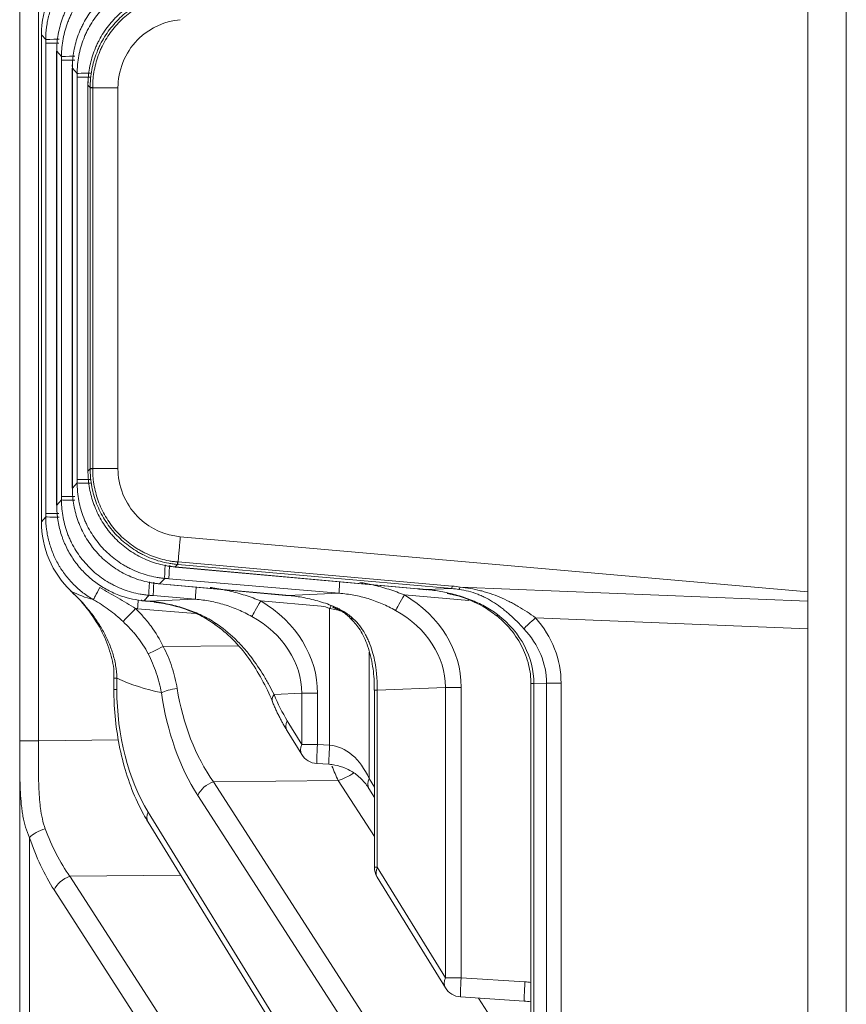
# Model space of a CAD drawing. Header units: millimetres. Extents: x 4 to 836, y 5 to 589.
# Tile 77 of 163: x 476 to 489, y 275 to 290. Entities that reach past the tile are written whole.
import ezdxf

# ---------------------------------------------------------------- set-up
doc = ezdxf.new("R2010")
doc.units = ezdxf.units.MM
doc.layers.add('1', color=7, linetype='Continuous', true_color=0xffffff)

msp = doc.modelspace()

# ---------------------------------------------------------------- linework, layer by layer
at = {"layer": '1', "color": 143, "linetype": 'Continuous', "lineweight": 18}
for p, q in [((475.895, 262.136), (475.895, 359.583)), ((488.795, 263.423), (488.795, 358.296)), ((488.195, 291.252), (488.195, 281.466)), ((476.233, 290.157), (476.233, 282.561)), ((476.233, 290.157), (476.233, 290.157)), ((476.472, 289.899), (476.472, 282.82)), ((476.473, 289.899), (476.472, 289.899)), ((476.717, 289.658), (476.716, 289.658)), ((476.716, 289.635), (476.716, 283.084)), ((476.717, 289.635), (476.716, 289.635)), ((476.719, 289.704), (476.718, 289.703)), ((476.963, 289.44), (476.962, 289.439)), ((476.96, 289.371), (476.96, 283.347)), ((476.961, 289.371), (476.96, 289.371)), ((476.961, 289.394), (476.961, 289.394)), ((477.429, 289.33), (477.429, 283.389)), ((476.961, 283.347), (476.96, 283.347)), ((476.717, 283.084), (476.716, 283.084)), ((476.473, 282.82), (476.472, 282.82)), ((476.472, 282.797), (476.473, 282.797)), ((476.473, 282.752), (476.474, 282.751)), ((476.233, 282.561), (476.233, 282.561)), ((478.402, 282.326), (488.195, 281.466)), ((478.29, 281.856), (478.29, 281.857)), ((478.322, 281.853), (478.323, 281.854)), ((478.322, 281.853), (482.105, 281.513)), ((478.045, 281.593), (478.046, 281.594)), ((478.067, 281.59), (478.068, 281.591)), ((478.078, 281.589), (478.079, 281.59)), ((478.078, 281.589), (479.936, 281.422)), ((482.246, 281.5), (482.247, 281.501)), ((488.195, 281.466), (488.195, 281.321)), ((477.8, 281.329), (477.8, 281.33)), ((477.909, 281.319), (477.91, 281.32)), ((477.995, 281.309), (477.995, 281.311)), ((478.029, 281.307), (478.029, 281.305)), ((480.077, 281.41), (480.078, 281.41)), ((488.195, 281.321), (488.195, 280.889)), ((488.195, 280.889), (488.195, 263.422)), ((477.365, 280.119), (477.365, 279.944)), ((483.873, 280.034), (483.873, 273.132)), ((481.43, 279.932), (481.43, 277.173)), ((481.43, 279.932), (481.43, 279.932)), ((480.069, 279.299), (480.296, 278.93)), ((480.532, 278.788), (480.721, 278.776)), ((481.346, 278.396), (481.43, 278.26)), ((477.9, 277.873), (484.113, 267.779)), ((481.474, 277.016), (482.538, 275.288)), ((482.774, 275.146), (483.769, 275.083))]:
    msp.add_line(p, q, dxfattribs=at)
at = {"layer": '1', "color": 143, "linetype": 'Continuous', "lineweight": 13}
for p, q in [((476.187, 342.576), (476.187, 279.143)), ((476.233, 290.157), (476.233, 282.561)), ((476.302, 290.083), (476.233, 290.157)), ((476.302, 282.691), (476.302, 290.027)), ((476.302, 290.027), (476.508, 290.027)), ((476.473, 289.899), (476.473, 282.82)), ((476.547, 289.818), (476.473, 289.899)), ((476.547, 282.956), (476.547, 289.762)), ((476.547, 289.762), (476.754, 289.762)), ((476.717, 289.635), (476.717, 283.084)), ((476.792, 289.554), (476.717, 289.635)), ((476.792, 283.221), (476.792, 289.498)), ((476.999, 289.498), (476.792, 289.498)), ((476.961, 289.371), (476.961, 283.347)), ((476.995, 289.335), (476.961, 289.371)), ((476.995, 283.389), (476.995, 289.33)), ((477.034, 289.33), (477.034, 283.389)), ((476.961, 283.347), (476.995, 283.384)), ((476.717, 283.084), (476.792, 283.165)), ((476.792, 283.221), (476.999, 283.221)), ((476.547, 282.956), (476.754, 282.956)), ((476.473, 282.82), (476.547, 282.9)), ((476.302, 282.691), (476.508, 282.691)), ((476.233, 282.561), (476.302, 282.636)), ((478.359, 281.893), (478.323, 281.854)), ((482.638, 281.517), (478.364, 281.893)), ((478.367, 281.932), (482.642, 281.557)), ((478.323, 281.854), (482.106, 281.514)), ((478.159, 281.677), (478.079, 281.59)), ((478.079, 281.59), (479.937, 281.423)), ((480.88, 281.444), (478.225, 281.671)), ((477.914, 281.412), (477.835, 281.327)), ((479.936, 281.422), (479.937, 281.423)), ((480.078, 281.41), (480.88, 281.444)), ((482.902, 281.332), (481.9, 281.418)), ((482.105, 281.513), (482.106, 281.514)), ((482.247, 281.501), (482.638, 281.517)), ((482.638, 281.517), (482.642, 281.557)), ((482.769, 281.541), (488.195, 281.321)), ((477.834, 281.326), (477.835, 281.327)), ((477.91, 281.32), (478.638, 281.35)), ((478.638, 281.35), (477.98, 281.407)), ((480.601, 281.244), (479.658, 281.324)), ((478.634, 281.126), (477.734, 281.203)), ((480.732, 279.076), (480.732, 281.205)), ((488.195, 280.889), (483.946, 281.062)), ((478.135, 280.614), (479.302, 280.626)), ((481.347, 280.526), (481.347, 278.554)), ((477.412, 280.119), (477.365, 280.119)), ((477.412, 280.119), (477.412, 279.944)), ((483.919, 280.034), (483.873, 280.034)), ((484.115, 280.042), (483.919, 280.034)), ((483.919, 280.034), (483.919, 273.205)), ((484.115, 272.886), (484.115, 280.042)), ((484.115, 280.042), (484.345, 280.042)), ((484.345, 280.042), (484.345, 272.886)), ((477.365, 279.944), (477.412, 279.944)), ((480.298, 279.883), (479.864, 279.865)), ((480.298, 279.087), (480.298, 279.883)), ((480.298, 279.883), (480.544, 279.883)), ((480.544, 279.883), (480.544, 279.087)), ((481.476, 279.932), (481.43, 279.932)), ((482.539, 279.976), (481.476, 279.932)), ((481.476, 279.932), (481.476, 277.173)), ((482.539, 275.446), (482.539, 279.976)), ((482.539, 279.976), (482.785, 279.976)), ((482.785, 279.976), (482.785, 275.446)), ((480.071, 279.456), (480.298, 279.087)), ((475.895, 279.143), (476.187, 279.143)), ((476.187, 279.143), (477.437, 279.156)), ((480.298, 279.087), (480.544, 279.087)), ((480.544, 279.087), (480.732, 279.076)), ((480.866, 278.523), (478.92, 278.502)), ((478.92, 278.502), (484.361, 270.067)), ((481.43, 277.649), (480.866, 278.523)), ((481.347, 278.554), (481.43, 278.42)), ((484.115, 269.855), (478.675, 278.29)), ((477.901, 278.03), (484.115, 267.937)), ((476.049, 277.631), (476.049, 274.623)), ((481.476, 277.173), (481.43, 277.173)), ((481.476, 277.173), (482.539, 275.446)), ((478.409, 277.046), (476.679, 277.028)), ((476.679, 277.028), (484.361, 265.117)), ((484.115, 264.905), (476.433, 276.816)), ((482.539, 275.446), (482.785, 275.446)), ((482.785, 275.446), (483.78, 275.383)), ((483.873, 273.861), (483.055, 275.129))]:
    msp.add_line(p, q, dxfattribs=at)
at = {"layer": '1', "color": 143, "linetype": 'Continuous', "lineweight": 18}
for centre, start, end in [((480.551, 279.087), 211.6176, 266.3827), ((481.73, 277.173), 180, 211.6176), ((482.793, 275.446), 211.6176, 266.3827)]:
    msp.add_arc(centre, 0.3, start, end, dxfattribs=at)
for centre, major_axis, ratio, start_param, end_param in [((477.733, 290.153), (0.549, -1.399), 0.997682, 3.530134, 4.336636), ((477.733, 282.565), (0.549, 1.399), 0.997682, 1.946549, 2.753051), ((480.905, 281.505), (-0.119, -0.275), 0.068713, 6.004077, 6.313962)]:
    msp.add_ellipse(centre, major_axis=major_axis, ratio=ratio, start_param=start_param, end_param=end_param, dxfattribs=at)
at = {"layer": '1', "color": 143, "linetype": 'Continuous', "lineweight": 13}
for centre, major_axis, ratio, start_param, end_param in [((476.601, 290.083), (-0.3, 0), 0.013334, 5.025031, 6.213366), ((476.846, 289.818), (-0.3, 0), 0.013334, 5.025031, 6.213366), ((477.092, 289.554), (0.3, 0), 0.013334, 1.883438, 3.071773), ((477.294, 289.335), (-0.3, 0), 0.005232, 5.759588, 6.213371), ((477.294, 283.384), (-0.3, 0), 0.005232, 0.069814, 0.523597), ((477.092, 283.165), (0.3, 0), 0.013334, 3.211412, 4.399747), ((476.846, 282.9), (-0.3, 0), 0.013334, 0.069819, 1.258155), ((476.601, 282.636), (-0.3, 0), 0.013334, 0.069819, 1.258155), ((478.185, 281.975), (0.025, 0.299), 0.042536, 1.871233, 3.060376), ((478.251, 281.969), (0.026, 0.299), 0.026082, 1.874024, 3.060422), ((478.385, 282.191), (-0.026, -0.299), 0.016218, 5.759655, 6.202031), ((477.94, 281.71), (-0.025, -0.299), 0.042536, 5.012825, 6.201969), ((478.006, 281.705), (-0.026, -0.299), 0.026082, 5.015617, 6.202015), ((480.906, 281.742), (0.026, 0.299), 0.026082, 1.984526, 3.060422), ((478.008, 282.862), (1.764, 0.935), 0.715025, 3.581503, 3.815046), ((477.196, 281.602), (-0.15, -0.26), 0.030164, 4.995969, 6.183054), ((478.664, 281.648), (-0.026, -0.299), 0.026082, 5.09162, 6.202015), ((481.908, 281.418), (-0.154, -0.258), 0.022477, 4.72581, 5.946652), ((480.622, 279.95), (2.162, 0.087), 0.83193, 6.249738, 7.188454), ((480.122, 279.928), (3.106, 1.31), 0.293494, 0.450894, 0.513417), ((480.099, 279.67), (3.264, 1.53), 0.343121, 0.471372, 0.533895), ((482.792, 281.8), (-0.046, -0.296), 0.114526, 0.11484, 0.527427), ((477.721, 281.203), (0.043, 0.498), 0.026082, 4.714623, 5.000876), ((479.666, 281.324), (-0.154, -0.258), 0.022477, 4.72581, 5.946652), ((478.38, 279.856), (2.162, 0.087), 0.83193, 6.249738, 7.188454), ((477.711, 281.206), (-0.21, -0.214), 0.018712, 4.730699, 5.991322), ((477.873, 282.702), (1.167, 0.96), 0.992658, 3.914499, 3.934878), ((480.566, 280.995), (0.3, 0.012), 0.83193, 0.948989, 1.420135), ((480.719, 281.205), (0.239, 0.439), 0.023007, 4.72488, 4.84076), ((480.713, 281.002), (0.749, -0.141), 0.267112, 1.310234, 1.59468), ((480.63, 279.95), (1.908, 0.077), 0.78539, 6.249568, 7.188284), ((483.527, 281.327), (-0.189, -0.233), 0.020324, 6.28286, 6.67542), ((482.08, 280.01), (1.838, 0.08), 0.815372, 6.245864, 7.053177), ((479.117, 281.205), (0.174, 0.244), 0.015443, 2.769424, 3.138591), ((478.388, 279.856), (1.908, 0.077), 0.78539, 6.249568, 7.188284), ((481.269, 281.27), (-0.208, -0.216), 0.292265, 6.275909, 6.681942), ((483.97, 281.062), (-0.226, -0.197), 0.053384, 4.773477, 5.81693), ((482.102, 280.012), (2.241, 0.085), 0.802553, 6.252932, 6.858751), ((482.127, 280.012), (1.988, 0.076), 0.754119, 6.252578, 6.858397), ((478.143, 280.614), (-0.271, -0.13), 0.01131, 4.736, 5.818), ((479.277, 282.862), (3.13, 1.531), 0.838284, 3.739156, 3.970083), ((479.085, 279.926), (0.018, -2.7), 0.619901, 4.701929, 5.487043), ((478.361, 279.893), (0.297, 0.043), 0.220852, 1.567169, 2.563381), ((480.17, 280.639), (0.026, 3.3), 0.640683, 1.803982, 2.368181), ((480.424, 280.639), (0.04, 3), 0.707306, 1.809169, 2.373369), ((480.118, 279.865), (0.277, 0.115), 0.518479, 2.468556, 3.142048), ((481.255, 281.352), (0.018, -2.7), 0.619901, 5.291965, 5.487043), ((480.324, 279.456), (0.255, 0.157), 0.639648, 2.375327, 3.141616), ((480.551, 279.087), (-0.255, -0.157), 0.639648, 5.51692, 6.283209), ((480.551, 279.087), (-0.019, -0.299), 0.026125, 4.714041, 6.283159), ((480.74, 279.076), (-0.019, -0.299), 0.026125, 4.714041, 6.2751), ((480.713, 278.027), (0.056, -1.05), 0.712297, 2.057729, 3.040166), ((481.866, 280.655), (0.001, -3), 0.474026, 5.401246, 5.502844), ((478.928, 278.29), (0.252, 0.163), 0.652221, 1.201283, 2.36173), ((480.846, 279.053), (0.63, 0.407), 0.652221, 4.342876, 4.702324), ((481.601, 278.554), (-0.255, -0.157), 0.639648, 5.51692, 6.283209), ((478.155, 278.03), (0.255, 0.157), 0.639648, 2.375327, 3.141616), ((476.303, 277.631), (-0.285, -0.094), 0.447089, 4.594564, 5.644791), ((478.182, 279.165), (0.04, 3), 0.707306, 2.0645, 2.373369), ((477.928, 279.165), (0.026, 3.3), 0.640683, 2.059313, 2.368181), ((481.73, 277.173), (0.255, 0.157), 0.639648, 2.375327, 3.141616), ((476.686, 276.816), (-0.252, -0.163), 0.652221, 4.342876, 5.503323), ((482.793, 275.446), (-0.255, -0.157), 0.639648, 5.51692, 6.283209), ((482.793, 275.446), (-0.019, -0.299), 0.026125, 4.714041, 6.283159), ((483.788, 275.383), (-0.019, -0.299), 0.026125, 4.714041, 6.280877), ((484.228, 273.869), (0.9, -1.406), 0.62879, 2.631856, 2.709499)]:
    msp.add_ellipse(centre, major_axis=major_axis, ratio=ratio, start_param=start_param, end_param=end_param, dxfattribs=at)
for points, knots in [([(476.302, 290.083), (476.302, 290.149), (476.306, 290.214), (476.319, 290.31), (476.324, 290.343), (476.334, 290.391), (476.337, 290.407), (476.345, 290.439), (476.349, 290.454), (476.37, 290.533), (476.411, 290.656), (476.468, 290.772), (476.509, 290.843), (476.518, 290.857), (476.535, 290.885), (476.561, 290.926), (476.59, 290.965), (476.649, 291.042), (476.691, 291.091), (476.759, 291.16), (476.783, 291.182), (476.832, 291.225), (476.857, 291.246), (476.935, 291.306), (476.989, 291.342), (477.046, 291.375)], [0, 0, 0, 0, 0.125, 0.125, 0.1875, 0.1875, 0.21875, 0.21875, 0.25, 0.25, 0.375, 0.5, 0.5, 0.53125, 0.53125, 0.5625, 0.625, 0.625, 0.75, 0.75, 0.8125, 0.8125, 0.875, 0.875, 1, 1, 1, 1]), ([(476.547, 289.818), (476.547, 289.842), (476.548, 289.865), (476.55, 289.911), (476.551, 289.935), (476.558, 290.004), (476.564, 290.05), (476.59, 290.186), (476.615, 290.274), (476.657, 290.382), (476.666, 290.404), (476.685, 290.446), (476.715, 290.509), (476.749, 290.57), (476.822, 290.687), (476.878, 290.76), (477.004, 290.898), (477.072, 290.959), (477.183, 291.042), (477.221, 291.068), (477.28, 291.104), (477.3, 291.115), (477.341, 291.138), (477.361, 291.149), (477.466, 291.2), (477.552, 291.232), (477.685, 291.269), (477.73, 291.28), (477.798, 291.292), (477.821, 291.296), (477.868, 291.302), (477.891, 291.304), (477.914, 291.306)], [0, 0, 0, 0, 0.03125, 0.03125, 0.0625, 0.0625, 0.125, 0.125, 0.25, 0.25, 0.28125, 0.28125, 0.3125, 0.375, 0.375, 0.5, 0.5, 0.625, 0.625, 0.6875, 0.6875, 0.71875, 0.71875, 0.75, 0.75, 0.875, 0.875, 0.9375, 0.9375, 0.96875, 0.96875, 1, 1, 1, 1]), ([(476.792, 289.554), (476.792, 289.577), (476.793, 289.6), (476.795, 289.647), (476.797, 289.67), (476.803, 289.74), (476.81, 289.785), (476.835, 289.921), (476.86, 290.009), (476.902, 290.117), (476.911, 290.139), (476.93, 290.182), (476.96, 290.245), (476.994, 290.305), (477.067, 290.422), (477.123, 290.495), (477.249, 290.633), (477.317, 290.695), (477.428, 290.777), (477.466, 290.803), (477.525, 290.839), (477.545, 290.851), (477.586, 290.873), (477.607, 290.884), (477.711, 290.935), (477.797, 290.968), (477.93, 291.005), (477.975, 291.015), (478.044, 291.027), (478.067, 291.031), (478.113, 291.037), (478.136, 291.04), (478.159, 291.042)], [0, 0, 0, 0, 0.03125, 0.03125, 0.0625, 0.0625, 0.125, 0.125, 0.25, 0.25, 0.28125, 0.28125, 0.3125, 0.375, 0.375, 0.5, 0.5, 0.625, 0.625, 0.6875, 0.6875, 0.71875, 0.71875, 0.75, 0.75, 0.875, 0.875, 0.9375, 0.9375, 0.96875, 0.96875, 1, 1, 1, 1]), ([(476.995, 289.335), (476.995, 289.358), (476.995, 289.382), (476.998, 289.428), (476.999, 289.451), (477.006, 289.521), (477.012, 289.567), (477.038, 289.702), (477.063, 289.791), (477.105, 289.899), (477.113, 289.92), (477.132, 289.963), (477.162, 290.026), (477.196, 290.086), (477.269, 290.203), (477.324, 290.277), (477.419, 290.38), (477.451, 290.413), (477.52, 290.474), (477.591, 290.533), (477.667, 290.585), (477.746, 290.634), (477.787, 290.656), (477.911, 290.718), (477.997, 290.751), (478.13, 290.788), (478.175, 290.798), (478.244, 290.811), (478.267, 290.815), (478.313, 290.821), (478.336, 290.823), (478.359, 290.826)], [0, 0, 0, 0, 0.03125, 0.03125, 0.0625, 0.0625, 0.125, 0.125, 0.25, 0.25, 0.28125, 0.28125, 0.3125, 0.375, 0.375, 0.5, 0.5, 0.5625, 0.5625, 0.625, 0.6875, 0.6875, 0.75, 0.75, 0.875, 0.875, 0.9375, 0.9375, 0.96875, 0.96875, 1, 1, 1, 1]), ([(478.361, 290.786), (478.338, 290.784), (478.316, 290.782), (478.271, 290.776), (478.248, 290.772), (478.181, 290.76), (478.138, 290.75), (478.008, 290.714), (477.925, 290.682), (477.804, 290.622), (477.764, 290.6), (477.687, 290.552), (477.613, 290.502), (477.544, 290.444), (477.478, 290.384), (477.446, 290.352), (477.354, 290.252), (477.3, 290.181), (477.229, 290.067), (477.207, 290.027), (477.177, 289.967), (477.168, 289.947), (477.149, 289.905), (477.141, 289.884), (477.1, 289.779), (477.076, 289.693), (477.051, 289.561), (477.045, 289.516), (477.038, 289.449), (477.037, 289.426), (477.035, 289.381), (477.034, 289.358), (477.034, 289.336)], [0, 0, 0, 0, 0.03125, 0.03125, 0.0625, 0.0625, 0.125, 0.125, 0.25, 0.25, 0.3125, 0.3125, 0.375, 0.4375, 0.4375, 0.5, 0.5, 0.625, 0.625, 0.6875, 0.6875, 0.71875, 0.71875, 0.75, 0.75, 0.875, 0.875, 0.9375, 0.9375, 0.96875, 0.96875, 1, 1, 1, 1]), ([(476.995, 289.33), (476.995, 289.33), (476.995, 289.33), (476.995, 289.332), (476.995, 289.333), (476.995, 289.335)], [0, 0, 0, 0, 0.075481, 0.075481, 1, 1, 1, 1]), ([(476.995, 289.33), (476.996, 289.33), (477.001, 289.33), (477.014, 289.33), (477.023, 289.33), (477.034, 289.33)], [0, 0, 0, 0, 0.5, 0.5, 1, 1, 1, 1]), ([(476.995, 283.389), (476.996, 283.389), (477.001, 283.389), (477.014, 283.389), (477.023, 283.389), (477.034, 283.389)], [0, 0, 0, 0, 0.5, 0.5, 1, 1, 1, 1]), ([(478.359, 281.893), (478.336, 281.895), (478.313, 281.898), (478.267, 281.904), (478.244, 281.908), (478.175, 281.92), (478.13, 281.93), (477.997, 281.968), (477.911, 282.001), (477.807, 282.052), (477.787, 282.063), (477.746, 282.085), (477.686, 282.12), (477.591, 282.185), (477.52, 282.244), (477.452, 282.306), (477.419, 282.338), (477.324, 282.442), (477.269, 282.515), (477.196, 282.632), (477.173, 282.673), (477.132, 282.755), (477.113, 282.798), (477.063, 282.928), (477.038, 283.016), (477.012, 283.152), (477.006, 283.198), (476.999, 283.267), (476.998, 283.29), (476.995, 283.337), (476.995, 283.36), (476.995, 283.384)], [0, 0, 0, 0, 0.03125, 0.03125, 0.0625, 0.0625, 0.125, 0.125, 0.25, 0.25, 0.28125, 0.28125, 0.3125, 0.375, 0.4375, 0.4375, 0.5, 0.5, 0.625, 0.625, 0.6875, 0.6875, 0.75, 0.75, 0.875, 0.875, 0.9375, 0.9375, 0.96875, 0.96875, 1, 1, 1, 1]), ([(477.034, 283.383), (477.034, 283.36), (477.035, 283.338), (477.037, 283.292), (477.038, 283.27), (477.045, 283.202), (477.051, 283.158), (477.076, 283.025), (477.1, 282.939), (477.149, 282.813), (477.167, 282.772), (477.207, 282.691), (477.229, 282.652), (477.3, 282.538), (477.354, 282.466), (477.446, 282.366), (477.478, 282.334), (477.544, 282.274), (477.613, 282.217), (477.687, 282.166), (477.745, 282.131), (477.764, 282.119), (477.804, 282.098), (477.824, 282.087), (477.925, 282.037), (478.008, 282.005), (478.138, 281.969), (478.182, 281.959), (478.248, 281.946), (478.271, 281.943), (478.316, 281.937), (478.338, 281.934), (478.361, 281.932)], [0, 0, 0, 0, 0.03125, 0.03125, 0.0625, 0.0625, 0.125, 0.125, 0.25, 0.25, 0.3125, 0.3125, 0.375, 0.375, 0.5, 0.5, 0.5625, 0.5625, 0.625, 0.6875, 0.6875, 0.71875, 0.71875, 0.75, 0.75, 0.875, 0.875, 0.9375, 0.9375, 0.96875, 0.96875, 1, 1, 1, 1]), ([(478.159, 281.677), (478.136, 281.679), (478.113, 281.681), (478.067, 281.688), (478.044, 281.691), (477.975, 281.704), (477.93, 281.714), (477.797, 281.751), (477.711, 281.784), (477.607, 281.835), (477.586, 281.845), (477.545, 281.868), (477.485, 281.903), (477.39, 281.967), (477.319, 282.026), (477.25, 282.088), (477.217, 282.12), (477.123, 282.223), (477.067, 282.297), (476.994, 282.414), (476.971, 282.454), (476.94, 282.516), (476.93, 282.537), (476.912, 282.579), (476.903, 282.601), (476.86, 282.709), (476.835, 282.798), (476.81, 282.933), (476.803, 282.979), (476.797, 283.048), (476.795, 283.072), (476.793, 283.118), (476.792, 283.142), (476.792, 283.165)], [0, 0, 0, 0, 0.03125, 0.03125, 0.0625, 0.0625, 0.125, 0.125, 0.25, 0.25, 0.28125, 0.28125, 0.3125, 0.375, 0.4375, 0.4375, 0.5, 0.5, 0.625, 0.625, 0.6875, 0.6875, 0.71875, 0.71875, 0.75, 0.75, 0.875, 0.875, 0.9375, 0.9375, 0.96875, 0.96875, 1, 1, 1, 1]), ([(477.914, 281.412), (477.891, 281.414), (477.868, 281.417), (477.821, 281.423), (477.798, 281.427), (477.73, 281.439), (477.685, 281.449), (477.552, 281.486), (477.466, 281.519), (477.362, 281.57), (477.341, 281.581), (477.3, 281.603), (477.24, 281.638), (477.144, 281.703), (477.073, 281.761), (477.005, 281.823), (476.972, 281.856), (476.877, 281.959), (476.822, 282.032), (476.749, 282.149), (476.726, 282.189), (476.695, 282.251), (476.685, 282.272), (476.666, 282.315), (476.657, 282.336), (476.615, 282.444), (476.59, 282.533), (476.564, 282.669), (476.558, 282.714), (476.551, 282.784), (476.55, 282.807), (476.548, 282.854), (476.547, 282.877), (476.547, 282.9)], [0, 0, 0, 0, 0.03125, 0.03125, 0.0625, 0.0625, 0.125, 0.125, 0.25, 0.25, 0.28125, 0.28125, 0.3125, 0.375, 0.4375, 0.4375, 0.5, 0.5, 0.625, 0.625, 0.6875, 0.6875, 0.71875, 0.71875, 0.75, 0.75, 0.875, 0.875, 0.9375, 0.9375, 0.96875, 0.96875, 1, 1, 1, 1]), ([(477.046, 281.344), (476.989, 281.377), (476.935, 281.413), (476.857, 281.473), (476.832, 281.494), (476.783, 281.537), (476.759, 281.559), (476.691, 281.628), (476.649, 281.676), (476.59, 281.753), (476.561, 281.793), (476.535, 281.834), (476.518, 281.862), (476.509, 281.876), (476.468, 281.947), (476.411, 282.063), (476.37, 282.186), (476.349, 282.264), (476.345, 282.28), (476.337, 282.312), (476.334, 282.328), (476.324, 282.376), (476.319, 282.408), (476.306, 282.505), (476.302, 282.57), (476.302, 282.636)], [0, 0, 0, 0, 0.125, 0.125, 0.1875, 0.1875, 0.25, 0.25, 0.375, 0.375, 0.4375, 0.46875, 0.46875, 0.5, 0.5, 0.625, 0.75, 0.75, 0.78125, 0.78125, 0.8125, 0.8125, 0.875, 0.875, 1, 1, 1, 1]), ([(481.203, 281.614), (481.27, 281.602), (481.337, 281.589), (481.488, 281.554), (481.572, 281.532), (481.738, 281.48), (481.82, 281.45), (481.9, 281.418)], [0, 0, 0, 0, 0.283379, 0.283379, 0.641689, 0.641689, 1, 1, 1, 1]), ([(476.696, 281.478), (476.792, 281.388), (476.883, 281.293), (477.007, 281.142), (477.047, 281.09), (477.103, 281.009), (477.121, 280.981), (477.156, 280.926), (477.173, 280.897), (477.222, 280.812), (477.251, 280.753), (477.304, 280.633), (477.327, 280.572), (477.356, 280.478), (477.365, 280.446), (477.38, 280.381), (477.387, 280.349), (477.403, 280.252), (477.41, 280.186), (477.412, 280.119)], [0, 0, 0, 0, 0.25, 0.25, 0.375, 0.375, 0.4375, 0.4375, 0.5, 0.5, 0.625, 0.625, 0.75, 0.75, 0.8125, 0.8125, 0.875, 0.875, 1, 1, 1, 1]), ([(477.147, 281.533), (477.193, 281.506), (477.239, 281.479), (477.333, 281.425), (477.379, 281.399), (477.473, 281.345), (477.519, 281.318), (477.612, 281.263), (477.658, 281.235), (477.703, 281.206)], [0, 0, 0, 0, 0.25, 0.25, 0.5, 0.5, 0.75, 0.75, 1, 1, 1, 1]), ([(478.865, 281.535), (478.879, 281.533), (478.893, 281.531), (478.993, 281.516), (479.078, 281.499), (479.246, 281.461), (479.33, 281.438), (479.496, 281.386), (479.578, 281.357), (479.658, 281.324)], [0, 0, 0, 0, 0.052095, 0.052095, 0.368064, 0.368064, 0.684032, 0.684032, 1, 1, 1, 1]), ([(481.761, 281.176), (481.693, 281.214), (481.624, 281.249), (481.516, 281.295), (481.48, 281.31), (481.407, 281.336), (481.371, 281.349), (481.26, 281.382), (481.185, 281.4), (481.034, 281.428), (480.957, 281.438), (480.88, 281.444)], [0, 0, 0, 0, 0.25, 0.25, 0.375, 0.375, 0.5, 0.5, 0.75, 0.75, 1, 1, 1, 1]), ([(482.467, 281.472), (482.547, 281.458), (482.626, 281.44), (482.742, 281.408), (482.78, 281.396), (482.857, 281.371), (482.894, 281.357), (483.007, 281.313), (483.08, 281.28), (483.186, 281.223), (483.22, 281.202), (483.288, 281.159), (483.322, 281.136), (483.354, 281.111)], [0, 0, 0, 0, 0.25, 0.25, 0.375, 0.375, 0.5, 0.5, 0.75, 0.75, 0.875, 0.875, 1, 1, 1, 1]), ([(483.763, 280.891), (483.693, 280.967), (483.621, 281.04), (483.526, 281.125), (483.507, 281.142), (483.468, 281.174), (483.448, 281.19), (483.388, 281.237), (483.347, 281.266), (483.264, 281.32), (483.222, 281.345), (483.156, 281.379), (483.134, 281.39), (483.089, 281.41), (483.066, 281.42), (482.996, 281.447), (482.949, 281.462), (482.851, 281.487), (482.801, 281.497), (482.75, 281.505)], [0, 0, 0, 0, 0.25, 0.25, 0.3125, 0.3125, 0.375, 0.375, 0.5, 0.5, 0.625, 0.625, 0.6875, 0.6875, 0.75, 0.75, 0.875, 0.875, 1, 1, 1, 1]), ([(482.769, 281.541), (482.823, 281.535), (482.876, 281.528), (482.982, 281.509), (483.034, 281.497), (483.112, 281.478), (483.137, 281.471), (483.188, 281.456), (483.214, 281.448), (483.289, 281.422), (483.339, 281.404), (483.437, 281.363), (483.485, 281.34), (483.557, 281.304), (483.581, 281.292), (483.628, 281.266), (483.652, 281.253), (483.768, 281.185), (483.857, 281.126), (483.946, 281.062)], [0, 0, 0, 0, 0.125, 0.125, 0.25, 0.25, 0.3125, 0.3125, 0.375, 0.375, 0.5, 0.5, 0.625, 0.625, 0.6875, 0.6875, 0.75, 0.75, 1, 1, 1, 1]), ([(477.509, 281.002), (477.474, 281.035), (477.438, 281.067), (477.364, 281.129), (477.326, 281.159), (477.249, 281.216), (477.21, 281.243), (477.129, 281.295), (477.088, 281.32), (477.046, 281.344)], [0, 0, 0, 0, 0.25, 0.25, 0.5, 0.5, 0.75, 0.75, 1, 1, 1, 1]), ([(477.79, 281.331), (477.792, 281.331), (477.793, 281.331), (477.797, 281.33), (477.798, 281.33), (477.8, 281.33)], [0, 0, 0, 0, 0.477413, 0.477413, 1, 1, 1, 1]), ([(478.029, 281.307), (478.111, 281.296), (478.193, 281.281), (478.313, 281.252), (478.353, 281.242), (478.432, 281.219), (478.472, 281.206), (478.588, 281.166), (478.664, 281.135), (478.775, 281.082), (478.811, 281.063), (478.883, 281.023), (478.918, 281.001), (478.953, 280.978)], [0, 0, 0, 0, 0.25, 0.25, 0.375, 0.375, 0.5, 0.5, 0.75, 0.75, 0.875, 0.875, 1, 1, 1, 1]), ([(479.519, 281.082), (479.451, 281.12), (479.382, 281.155), (479.274, 281.202), (479.238, 281.216), (479.165, 281.243), (479.129, 281.255), (479.018, 281.288), (478.943, 281.306), (478.792, 281.334), (478.715, 281.344), (478.638, 281.35)], [0, 0, 0, 0, 0.25, 0.25, 0.375, 0.375, 0.5, 0.5, 0.75, 0.75, 1, 1, 1, 1]), ([(477.703, 281.206), (477.747, 281.164), (477.789, 281.12), (477.849, 281.05), (477.869, 281.027), (477.908, 280.978), (477.927, 280.954), (478.018, 280.83), (478.081, 280.725), (478.135, 280.614)], [0, 0, 0, 0, 0.25, 0.25, 0.375, 0.375, 0.5, 0.5, 1, 1, 1, 1]), ([(480.785, 281.243), (480.814, 281.231), (480.843, 281.218), (480.885, 281.197), (480.899, 281.19), (480.927, 281.175), (480.941, 281.167), (480.981, 281.142), (481.006, 281.125), (481.055, 281.088), (481.079, 281.068), (481.101, 281.047)], [0, 0, 0, 0, 0.25, 0.25, 0.375, 0.375, 0.5, 0.5, 0.75, 0.75, 1, 1, 1, 1]), ([(477.9, 280.499), (477.851, 280.595), (477.792, 280.684), (477.709, 280.789), (477.693, 280.81), (477.658, 280.85), (477.64, 280.87), (477.585, 280.929), (477.548, 280.966), (477.509, 281.002)], [0, 0, 0, 0, 0.5, 0.5, 0.625, 0.625, 0.75, 0.75, 1, 1, 1, 1]), ([(478.953, 280.978), (479.061, 280.906), (479.16, 280.825), (479.297, 280.693), (479.34, 280.647), (479.403, 280.577), (479.424, 280.553), (479.464, 280.504), (479.483, 280.48), (479.577, 280.358), (479.644, 280.258), (479.719, 280.134), (479.733, 280.109), (479.761, 280.06), (479.775, 280.035), (479.815, 279.961), (479.84, 279.912), (479.864, 279.865)], [0, 0, 0, 0, 0.25, 0.25, 0.375, 0.375, 0.4375, 0.4375, 0.5, 0.5, 0.75, 0.75, 0.8125, 0.8125, 0.875, 0.875, 1, 1, 1, 1]), ([(481.101, 281.047), (481.138, 281.012), (481.172, 280.975), (481.232, 280.897), (481.259, 280.856), (481.295, 280.793), (481.307, 280.771), (481.328, 280.727), (481.338, 280.705), (481.367, 280.636), (481.383, 280.59), (481.411, 280.495), (481.423, 280.447), (481.443, 280.348), (481.451, 280.297), (481.461, 280.22), (481.463, 280.194), (481.468, 280.142), (481.47, 280.116), (481.475, 280.038), (481.476, 279.985), (481.476, 279.932)], [0, 0, 0, 0, 0.125, 0.125, 0.25, 0.25, 0.3125, 0.3125, 0.375, 0.375, 0.5, 0.5, 0.625, 0.625, 0.75, 0.75, 0.8125, 0.8125, 0.875, 0.875, 1, 1, 1, 1]), ([(478.107, 279.893), (478.088, 279.997), (478.061, 280.1), (477.993, 280.302), (477.951, 280.402), (477.9, 280.499)], [0, 0, 0, 0, 0.5, 0.5, 1, 1, 1, 1]), ([(478.135, 280.614), (478.19, 280.509), (478.235, 280.402), (478.307, 280.184), (478.334, 280.072), (478.352, 279.959)], [0, 0, 0, 0, 0.5, 0.5, 1, 1, 1, 1]), ([(476.187, 279.143), (476.187, 279.022), (476.187, 278.903), (476.188, 278.725), (476.188, 278.667), (476.19, 278.549), (476.191, 278.491), (476.196, 278.375), (476.198, 278.318), (476.205, 278.232), (476.207, 278.204), (476.213, 278.147), (476.216, 278.118), (476.227, 278.034), (476.237, 277.98), (476.261, 277.872), (476.276, 277.82), (476.294, 277.769)], [0, 0, 0, 0, 0.25, 0.25, 0.375, 0.375, 0.5, 0.5, 0.625, 0.625, 0.6875, 0.6875, 0.75, 0.75, 0.875, 0.875, 1, 1, 1, 1]), ([(476.049, 277.631), (476.024, 277.683), (476.004, 277.737), (475.971, 277.848), (475.957, 277.905), (475.941, 277.994), (475.936, 278.024), (475.928, 278.086), (475.924, 278.117), (475.914, 278.21), (475.909, 278.273), (475.903, 278.401), (475.898, 278.531), (475.896, 278.664), (475.896, 278.75), (475.896, 278.768), (475.896, 278.786)], [0, 0, 0, 0, 0.15963, 0.15963, 0.319259, 0.319259, 0.399074, 0.399074, 0.478889, 0.478889, 0.638519, 0.638519, 0.798148, 0.957778, 0.957778, 1, 1, 1, 1])]:
    msp.add_open_spline(points, degree=3, knots=knots, dxfattribs=at)
at = {"layer": '1', "color": 143, "linetype": 'Continuous', "lineweight": 18}
for points, knots in [([(477.791, 291.387), (477.747, 291.382), (477.703, 291.375), (477.617, 291.357), (477.574, 291.346), (477.449, 291.308), (477.368, 291.275), (477.27, 291.225), (477.251, 291.215), (477.212, 291.193), (477.155, 291.159), (477.101, 291.122), (476.997, 291.043), (476.932, 290.984), (476.857, 290.903), (476.842, 290.886), (476.814, 290.853), (476.772, 290.801), (476.734, 290.748), (476.664, 290.638), (476.623, 290.56), (476.58, 290.458), (476.572, 290.438), (476.557, 290.396), (476.536, 290.334), (476.519, 290.27), (476.49, 290.143), (476.478, 290.056), (476.474, 289.967)], [0, 0, 0, 0, 0.0625, 0.0625, 0.125, 0.125, 0.25, 0.25, 0.28125, 0.28125, 0.3125, 0.375, 0.375, 0.5, 0.5, 0.53125, 0.53125, 0.5625, 0.625, 0.625, 0.75, 0.75, 0.78125, 0.78125, 0.8125, 0.875, 0.875, 1, 1, 1, 1]), ([(478.046, 291.125), (477.957, 291.115), (477.871, 291.097), (477.745, 291.06), (477.704, 291.046), (477.642, 291.021), (477.622, 291.013), (477.581, 290.995), (477.561, 290.985), (477.462, 290.935), (477.387, 290.889), (477.282, 290.81), (477.248, 290.782), (477.199, 290.738), (477.183, 290.723), (477.151, 290.692), (477.135, 290.676), (477.06, 290.595), (477.006, 290.526), (476.934, 290.415), (476.912, 290.377), (476.881, 290.318), (476.871, 290.298), (476.852, 290.258), (476.843, 290.238), (476.8, 290.136), (476.773, 290.052), (476.744, 289.924), (476.736, 289.88), (476.728, 289.815), (476.725, 289.792), (476.721, 289.748), (476.72, 289.726), (476.719, 289.704)], [0, 0, 0, 0, 0.125, 0.125, 0.1875, 0.1875, 0.21875, 0.21875, 0.25, 0.25, 0.375, 0.375, 0.4375, 0.4375, 0.46875, 0.46875, 0.5, 0.5, 0.625, 0.625, 0.6875, 0.6875, 0.71875, 0.71875, 0.75, 0.75, 0.875, 0.875, 0.9375, 0.9375, 0.96875, 0.96875, 1, 1, 1, 1]), ([(478.29, 290.861), (478.202, 290.851), (478.116, 290.834), (477.989, 290.796), (477.948, 290.782), (477.886, 290.758), (477.866, 290.749), (477.826, 290.731), (477.806, 290.721), (477.706, 290.672), (477.632, 290.625), (477.526, 290.546), (477.492, 290.518), (477.443, 290.474), (477.427, 290.459), (477.395, 290.428), (477.38, 290.412), (477.304, 290.331), (477.25, 290.262), (477.178, 290.151), (477.156, 290.113), (477.125, 290.055), (477.115, 290.035), (477.096, 289.995), (477.087, 289.974), (477.044, 289.872), (477.018, 289.789), (476.989, 289.66), (476.981, 289.617), (476.972, 289.551), (476.969, 289.529), (476.965, 289.484), (476.964, 289.462), (476.963, 289.44)], [0, 0, 0, 0, 0.125, 0.125, 0.1875, 0.1875, 0.21875, 0.21875, 0.25, 0.25, 0.375, 0.375, 0.4375, 0.4375, 0.46875, 0.46875, 0.5, 0.5, 0.625, 0.625, 0.6875, 0.6875, 0.71875, 0.71875, 0.75, 0.75, 0.875, 0.875, 0.9375, 0.9375, 0.96875, 0.96875, 1, 1, 1, 1]), ([(478.402, 290.392), (478.168, 290.371), (477.942, 290.272), (477.565, 289.923), (477.44, 289.649), (477.429, 289.355), (477.429, 289.343), (477.429, 289.33)], [0, 0, 0, 0, 0.444489, 0.444489, 0.97588, 0.97588, 1, 1, 1, 1]), ([(476.963, 283.279), (476.967, 283.19), (476.979, 283.102), (477.008, 282.974), (477.019, 282.932), (477.039, 282.869), (477.046, 282.848), (477.062, 282.806), (477.07, 282.785), (477.113, 282.683), (477.154, 282.605), (477.225, 282.495), (477.251, 282.459), (477.291, 282.407), (477.305, 282.39), (477.334, 282.356), (477.349, 282.339), (477.425, 282.258), (477.49, 282.199), (477.595, 282.12), (477.632, 282.096), (477.707, 282.049), (477.746, 282.027), (477.864, 281.968), (477.946, 281.935), (478.072, 281.898), (478.115, 281.887), (478.18, 281.874), (478.202, 281.87), (478.246, 281.863), (478.268, 281.86), (478.29, 281.857)], [0, 0, 0, 0, 0.125, 0.125, 0.1875, 0.1875, 0.21875, 0.21875, 0.25, 0.25, 0.375, 0.375, 0.4375, 0.4375, 0.46875, 0.46875, 0.5, 0.5, 0.625, 0.625, 0.6875, 0.6875, 0.75, 0.75, 0.875, 0.875, 0.9375, 0.9375, 0.96875, 0.96875, 1, 1, 1, 1]), ([(477.429, 283.389), (477.429, 283.376), (477.429, 283.363), (477.44, 283.069), (477.565, 282.796), (477.942, 282.447), (478.168, 282.348), (478.402, 282.326)], [0, 0, 0, 0, 0.02412, 0.02412, 0.555511, 0.555511, 1, 1, 1, 1]), ([(476.719, 283.015), (476.723, 282.926), (476.734, 282.839), (476.763, 282.71), (476.775, 282.668), (476.795, 282.605), (476.802, 282.584), (476.817, 282.542), (476.826, 282.522), (476.868, 282.419), (476.91, 282.342), (476.981, 282.231), (477.007, 282.195), (477.047, 282.143), (477.061, 282.126), (477.09, 282.092), (477.105, 282.075), (477.18, 281.994), (477.246, 281.936), (477.351, 281.857), (477.387, 281.832), (477.463, 281.785), (477.502, 281.763), (477.62, 281.704), (477.702, 281.671), (477.828, 281.634), (477.871, 281.623), (477.936, 281.61), (477.958, 281.606), (478.002, 281.599), (478.024, 281.596), (478.046, 281.594)], [0, 0, 0, 0, 0.125, 0.125, 0.1875, 0.1875, 0.21875, 0.21875, 0.25, 0.25, 0.375, 0.375, 0.4375, 0.4375, 0.46875, 0.46875, 0.5, 0.5, 0.625, 0.625, 0.6875, 0.6875, 0.75, 0.75, 0.875, 0.875, 0.9375, 0.9375, 0.96875, 0.96875, 1, 1, 1, 1]), ([(476.474, 282.751), (476.478, 282.678), (476.486, 282.606), (476.514, 282.464), (476.532, 282.394), (476.562, 282.308), (476.569, 282.29), (476.582, 282.256), (476.589, 282.239), (476.611, 282.189), (476.626, 282.156), (476.677, 282.06), (476.715, 281.998), (476.778, 281.91), (476.801, 281.881), (476.836, 281.839), (476.848, 281.826), (476.873, 281.798), (476.885, 281.785), (476.949, 281.72), (477.003, 281.672), (477.118, 281.584), (477.179, 281.544), (477.307, 281.473), (477.373, 281.442), (477.442, 281.416)], [0, 0, 0, 0, 0.125, 0.125, 0.25, 0.25, 0.28125, 0.28125, 0.3125, 0.3125, 0.375, 0.375, 0.5, 0.5, 0.5625, 0.5625, 0.59375, 0.59375, 0.625, 0.625, 0.75, 0.75, 0.875, 0.875, 1, 1, 1, 1]), ([(478.364, 281.893), (478.364, 281.894), (478.364, 281.899), (478.365, 281.912), (478.366, 281.921), (478.366, 281.932)], [0, 0, 0, 0, 0.5, 0.5, 1, 1, 1, 1]), ([(476.694, 281.476), (476.706, 281.465), (476.824, 281.359), (477.008, 281.137), (477.212, 280.807), (477.326, 280.476), (477.376, 280.244), (477.363, 280.129), (477.362, 280.12)], [0, 0, 0, 0, 0.031778, 0.30638, 0.552375, 0.776428, 0.983416, 1, 1, 1, 1]), ([(477.442, 281.416), (477.498, 281.395), (477.556, 281.377), (477.672, 281.349), (477.73, 281.338), (477.79, 281.331)], [0, 0, 0, 0, 0.5, 0.5, 1, 1, 1, 1]), ([(482.566, 281.44), (482.629, 281.429), (482.823, 281.384), (483.087, 281.27), (483.27, 281.147), (483.338, 281.094)], [0, 0, 0, 0, 0.222248, 0.700964, 1, 1, 1, 1]), ([(478.027, 281.299), (478.133, 281.287), (478.369, 281.241), (478.679, 281.125), (478.869, 281.01), (478.941, 280.958)], [0, 0, 0, 0, 0.321192, 0.731814, 1, 1, 1, 1]), ([(480.298, 281.382), (480.382, 281.367), (480.464, 281.348), (480.627, 281.302), (480.707, 281.275), (480.785, 281.243)], [0, 0, 0, 0, 0.5, 0.5, 1, 1, 1, 1]), ([(480.848, 281.199), (480.854, 281.196), (480.918, 281.171), (480.993, 281.116), (481.047, 281.065), (481.058, 281.053)], [0, 0, 0, 0, 0.069467, 0.791508, 1, 1, 1, 1]), ([(478.94, 280.958), (479.039, 280.888), (479.233, 280.727), (479.481, 280.429), (479.682, 280.099), (479.796, 279.865), (479.838, 279.756), (479.839, 279.751)], [0, 0, 0, 0, 0.223637, 0.472442, 0.725485, 0.987026, 1, 1, 1, 1]), ([(481.057, 281.052), (481.106, 281.005), (481.21, 280.887), (481.326, 280.652), (481.401, 280.356), (481.431, 280.102), (481.427, 279.964), (481.425, 279.932)], [0, 0, 0, 0, 0.170367, 0.402602, 0.675743, 0.925442, 1, 1, 1, 1]), ([(483.338, 281.095), (483.384, 281.058), (483.513, 280.941), (483.691, 280.716), (483.827, 280.415), (483.869, 280.182), (483.873, 280.057), (483.873, 280.034)], [0, 0, 0, 0, 0.143017, 0.426465, 0.69508, 0.943086, 1, 1, 1, 1]), ([(477.365, 279.944), (477.365, 279.862), (477.372, 279.626), (477.412, 279.238), (477.505, 278.793), (477.642, 278.372), (477.783, 278.072), (477.875, 277.913), (477.9, 277.873)], [0, 0, 0, 0, 0.104394, 0.302661, 0.503969, 0.71039, 0.923687, 1, 1, 1, 1]), ([(475.896, 278.786), (475.895, 278.802), (475.895, 278.818), (475.895, 278.868), (475.895, 278.902), (475.895, 279.005), (475.895, 279.074), (475.895, 279.143)], [0, 0, 0, 0, 0.135696, 0.135696, 0.423797, 0.423797, 1, 1, 1, 1]), ([(480.721, 278.776), (480.753, 278.774), (480.842, 278.763), (480.998, 278.714), (481.166, 278.612), (481.277, 278.498), (481.331, 278.421), (481.346, 278.396)], [0, 0, 0, 0, 0.100248, 0.295493, 0.549199, 0.856733, 1, 1, 1, 1])]:
    msp.add_open_spline(points, degree=3, knots=knots, dxfattribs=at)
at = {"layer": '1', "color": 143, "linetype": 'Continuous', "lineweight": 13}
for points, degree in [([(476.302, 290.027), (476.302, 290.046), (476.302, 290.064), (476.302, 290.083)], 3), ([(476.547, 289.762), (476.547, 289.781), (476.547, 289.8), (476.547, 289.818)], 3), ([(476.719, 289.704), (476.718, 289.688), (476.717, 289.673), (476.717, 289.658)], 3), ([(476.792, 289.498), (476.792, 289.516), (476.792, 289.535), (476.792, 289.554)], 3), ([(476.963, 289.44), (476.962, 289.425), (476.962, 289.409), (476.961, 289.394)], 3), ([(477.034, 289.336), (477.034, 289.334), (477.034, 289.332), (477.034, 289.33)], 3), ([(477.429, 289.33), (477.034, 289.33)], 1), ([(476.995, 283.384), (476.995, 283.385), (476.995, 283.387), (476.995, 283.389)], 3), ([(477.034, 283.389), (477.429, 283.389)], 1), ([(477.034, 283.389), (477.034, 283.387), (477.034, 283.385), (477.034, 283.383)], 3), ([(476.792, 283.165), (476.792, 283.184), (476.792, 283.202), (476.792, 283.221)], 3), ([(476.547, 282.9), (476.547, 282.919), (476.547, 282.937), (476.547, 282.956)], 3), ([(476.302, 282.636), (476.302, 282.654), (476.302, 282.673), (476.302, 282.691)], 3), ([(478.402, 282.326), (478.367, 281.932)], 1), ([(478.364, 281.893), (478.362, 281.893), (478.361, 281.893), (478.359, 281.893)], 3), ([(478.361, 281.932), (478.363, 281.932), (478.365, 281.932), (478.367, 281.932)], 3), ([(478.225, 281.671), (478.203, 281.673), (478.181, 281.675), (478.159, 281.677)], 3), ([(477.98, 281.407), (477.958, 281.409), (477.936, 281.41), (477.914, 281.412)], 3), ([(479.937, 281.423), (479.984, 281.419), (480.031, 281.415), (480.078, 281.41)], 3), ([(482.106, 281.514), (482.153, 281.51), (482.2, 281.505), (482.247, 281.501)], 3), ([(477.8, 281.33), (477.812, 281.329), (477.823, 281.328), (477.835, 281.327)], 3), ([(477.835, 281.327), (477.86, 281.324), (477.885, 281.322), (477.91, 281.32)], 3), ([(477.995, 281.311), (478.006, 281.31), (478.018, 281.308), (478.029, 281.307)], 3)]:
    msp.add_open_spline(points, degree=degree, dxfattribs=at)
at = {"layer": '1', "color": 143, "linetype": 'Continuous', "lineweight": 18}
for points, degree in [([(476.474, 289.967), (476.474, 289.952), (476.473, 289.937), (476.473, 289.921)], 3), ([(476.473, 289.921), (476.473, 289.914), (476.473, 289.906), (476.473, 289.899)], 3), ([(476.718, 289.703), (476.715, 289.68), (476.717, 289.657)], 2), ([(476.717, 289.658), (476.717, 289.65), (476.717, 289.643), (476.717, 289.635)], 3), ([(476.962, 289.439), (476.96, 289.417), (476.961, 289.394)], 2), ([(476.961, 289.394), (476.961, 289.386), (476.961, 289.379), (476.961, 289.371)], 3), ([(476.961, 283.347), (476.961, 283.34), (476.961, 283.332), (476.961, 283.325)], 3), ([(476.961, 283.325), (476.962, 283.309), (476.962, 283.294), (476.963, 283.279)], 3), ([(476.717, 283.084), (476.717, 283.076), (476.717, 283.068), (476.717, 283.061)], 3), ([(476.717, 283.061), (476.717, 283.046), (476.718, 283.03), (476.719, 283.015)], 3), ([(476.473, 282.82), (476.473, 282.812), (476.473, 282.805), (476.473, 282.797)], 3), ([(476.473, 282.797), (476.473, 282.782), (476.474, 282.766), (476.474, 282.751)], 3), ([(476.475, 282.797), (476.475, 282.752)], 1), ([(478.29, 281.857), (478.298, 281.856), (478.305, 281.856), (478.312, 281.855)], 3), ([(478.312, 281.855), (478.316, 281.855), (478.319, 281.854), (478.323, 281.854)], 3), ([(478.046, 281.594), (478.053, 281.593), (478.061, 281.592), (478.068, 281.591)], 3), ([(478.068, 281.591), (478.071, 281.591), (478.075, 281.591), (478.079, 281.59)], 3), ([(479.936, 281.422), (480.077, 281.409)], 1), ([(482.105, 281.513), (482.246, 281.5)], 1), ([(482.247, 281.501), (482.321, 281.495), (482.395, 281.485), (482.467, 281.472)], 3), ([(477.79, 281.335), (477.8, 281.334)], 1), ([(477.794, 281.33), (477.814, 281.327), (477.834, 281.326)], 2), ([(477.834, 281.326), (477.909, 281.319)], 1), ([(477.91, 281.32), (477.938, 281.317), (477.967, 281.315), (477.995, 281.311)], 3), ([(477.995, 281.308), (478.029, 281.304)], 1), ([(480.078, 281.41), (480.152, 281.404), (480.225, 281.395), (480.298, 281.382)], 3), ([(480.784, 281.225), (480.848, 281.199)], 1), ([(479.84, 279.75), (479.941, 279.506), (480.069, 279.299)], 2), ([(483.769, 275.083), (483.804, 275.081), (483.839, 275.076), (483.873, 275.069)], 3)]:
    msp.add_open_spline(points, degree=degree, dxfattribs=at)

doc.saveas('drawing.dxf')
